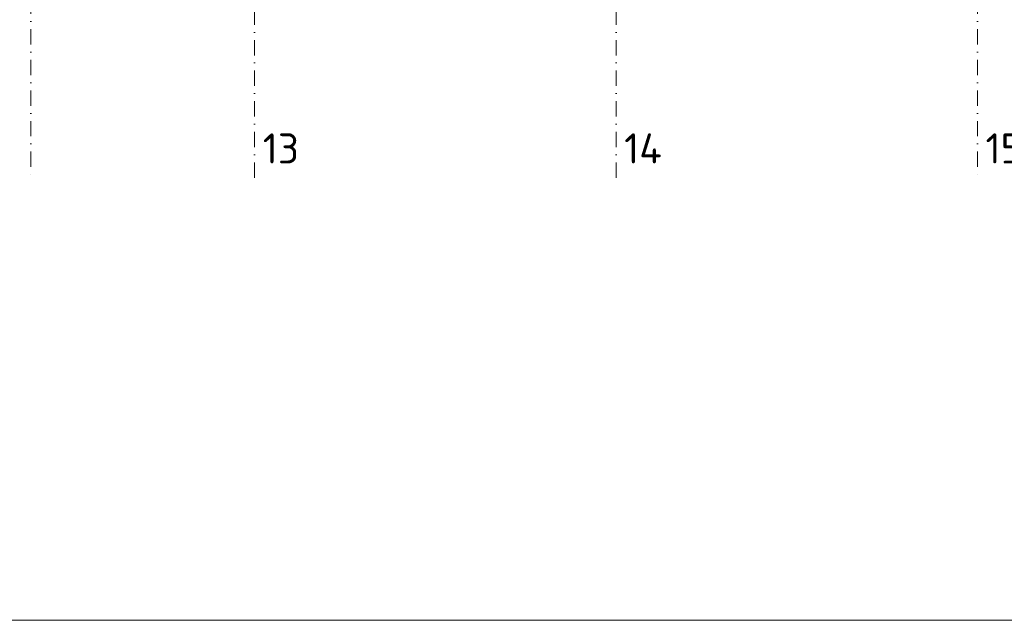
# Model space of a CAD drawing. Header units: millimetres. Extents: x -796345 to 3713765, y -2985421 to 2187451.
# Tile 82 of 256: x 114700 to 139219, y -132575 to -117613. Entities that reach past the tile are written whole.
import ezdxf

# ---------------------------------------------------------------- set-up
doc = ezdxf.new("R2010")
doc.units = ezdxf.units.MM
doc.linetypes.add('CENTERX2', pattern=[101.6, 63.5, -12.7, 12.7, -12.7])
doc.linetypes.add('DASHDOT', pattern=[25.4, 12.7, -6.35, 0, -6.35])
doc.layers.add('A99_N_kce-rez-ten', color=4, linetype='Continuous', lineweight=9)
doc.layers.add('A99_N_osy', color=1, linetype='CENTERX2', lineweight=9)
doc.styles.add('ad_popis 100', font='isocpeur.ttf', dxfattribs={"height": 200})

msp = doc.modelspace()

# ---------------------------------------------------------------- linework, layer by layer
at = {"layer": 'A99_N_osy', "linetype": 'DASHDOT', "lineweight": 9, "ltscale": 30}
for points in [[(114975, -101085), (114975, -121550)], [(120550, -121550), (120550, -101085)], [(129550, -121550), (129550, -101085)], [(138550, -101085), (138550, -121550)]]:
    msp.add_lwpolyline(points, dxfattribs=at)

# ---------------------------------------------------------------- texts
at = {"layer": 'A99_N_osy', "lineweight": 0, "char_height": 750, "attachment_point": 1, "style": 'ad_popis 100', "bg_fill": 3, "box_fill_scale": 1, "bg_fill_color": 256, "bg_fill_transparency": 0}
for s, insert in [('13', (120752.5, -120445)), ('14', (129752.5, -120445)), ('15', (138752.5, -120445))]:
    msp.add_mtext_dynamic_manual_height_columns(s, width=832.5, gutter_width=1000, heights=[0], dxfattribs=dict(at, insert=insert))

# ---------------------------------------------------------------- next in the draw order: linework, layer by layer
at = {"layer": 'A99_N_kce-rez-ten', "color": 3, "linetype": 'Continuous', "lineweight": 0, "ltscale": 0.5}
msp.add_lwpolyline([(-19352.5, -96690), (154127.5, -96690), (154127.5, -132575), (-19352.5, -132575)], close=True, dxfattribs=at)

doc.saveas('drawing.dxf')
